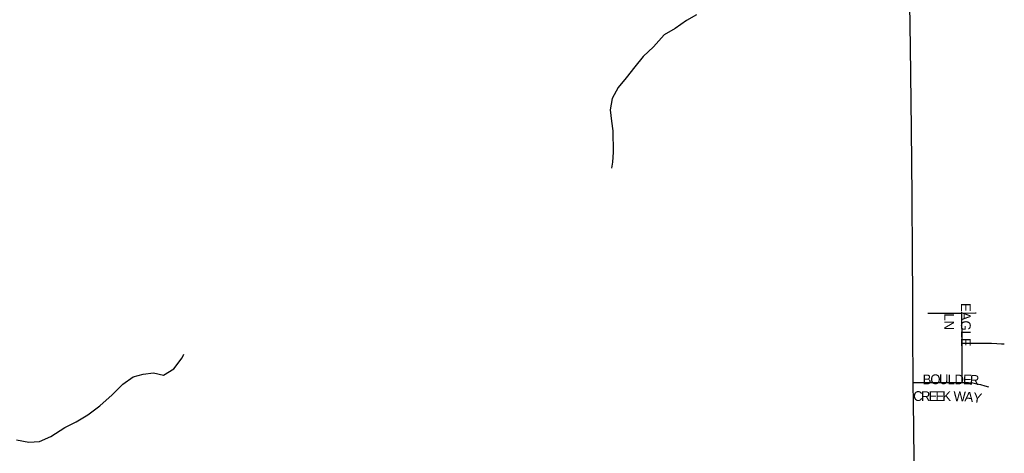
# Model space of a CAD drawing. Header units: feet. Extents: x 2113747 to 2516209, y 960708 to 1356798.
# Tile 147 of 206: x 2286714 to 2291753, y 1187734 to 1189957. Entities that reach past the tile are written whole.
import ezdxf

# ---------------------------------------------------------------- set-up
doc = ezdxf.new("R2010")
doc.units = ezdxf.units.FT
doc.header["$LTSCALE"] = 50
doc.header["$MEASUREMENT"] = 0
for name, color, linetype in [('0_Xref', 7, 'Continuous'), ('GM_X_City_Street', 251, 'Continuous'), ('GM_X_City_Street_Text', 251, 'Continuous'), ('GM_X_Minor_River', 5, 'Continuous')]:
    doc.layers.add(name, color=color, linetype=linetype)
doc.styles.add('Styledgn030', font='dgn030.shx')

# ---------------------------------------------------------------- blocks, each defined once
blk = doc.blocks.new('POR')
at = {"layer": 'GM_X_City_Street', "flags": 128}
for points in [[(2291287, 1188097.1), (2291284, 1188356.1), (2291284.3, 1188543), (2291282.3, 1188743), (2291281.8, 1189051.2), (2291278.4, 1189395.6), (2291272.2, 1189816.9), (2291268.8, 1190034.2)], [(2291362.1, 1188452.7), (2291474, 1188452.2), (2291535.4, 1188452.8)], [(2291535.4, 1188452.8), (2291605.8, 1188454.2), (2291609.2, 1188454.1)], [(2291537.2, 1188299.1), (2291535.5, 1188445.2), (2291535.4, 1188452.8)], [(2291536.8, 1188097.8), (2291536.9, 1188108), (2291537.5, 1188272.4), (2291537.2, 1188299.1)], [(2291537.2, 1188299.1), (2291541.1, 1188299.1), (2291687.4, 1188298.4), (2291715.5, 1188297.4), (2291739.2, 1188295.9), (2291752.9, 1188294.7)], [(2291287, 1188097.1), (2291311.8, 1188097.2), (2291454.3, 1188097.8), (2291536.8, 1188097.8)], [(2291303.5, 1186047.4), (2291300.1, 1186387.9), (2291299, 1186469.8), (2291298.2, 1186529.1), (2291297, 1186627.4), (2291295.7, 1186961.9), (2291293.6, 1187112.6), (2291294, 1187355.4), (2291293.7, 1187506.3), (2291291.4, 1187693.4), (2291289.9, 1187865.8), (2291288.2, 1187988.6), (2291287, 1188097.1)], [(2291536.8, 1188097.8), (2291549.6, 1188097.8), (2291570, 1188096.9), (2291591.2, 1188094.8), (2291611.8, 1188091.1), (2291630.8, 1188086.3), (2291654.1, 1188080.5), (2291671.2, 1188074.8)]]:
    blk.add_lwpolyline(points, dxfattribs=at)
at = {"layer": 'GM_X_Minor_River', "flags": 128}
for points in [[(2290177.9, 1189981.3), (2290126, 1189953), (2290068.1, 1189910.6), (2290012.2, 1189878.3)], [(2290012.2, 1189878.3), (2289958.5, 1189817.9), (2289904.7, 1189767.6), (2289862.9, 1189715.3), (2289817.1, 1189658.9), (2289777.3, 1189608.6), (2289745.6, 1189552.4), (2289735.9, 1189494.2), (2289742.1, 1189436.1), (2289750.4, 1189386.1), (2289750.9, 1189277.9), (2289747.1, 1189225.8), (2289743.3, 1189195.7)], [(2286697.7, 1187803.8), (2286761.8, 1187792.1), (2286815.8, 1187794.4), (2286873.7, 1187820.8), (2286945.6, 1187867.2), (2287003.5, 1187895.6), (2287063.3, 1187931.9), (2287125.2, 1187978.3), (2287186.9, 1188034.7), (2287242.7, 1188089.1), (2287294.6, 1188125.4), (2287346.6, 1188139.7), (2287398.6, 1188146), (2287450.7, 1188134.2), (2287502.5, 1188166.6), (2287546.3, 1188222.9), (2287554.2, 1188242.9)]]:
    blk.add_lwpolyline(points, dxfattribs=at)
at = {"layer": 'GM_X_City_Street_Text', "char_height": 50, "attachment_point": 7, "line_spacing_factor": 0.8, "style": 'Styledgn030'}
for s, insert, rotation in [('{\\Fdgn000|c0;\\C256;EAGLE}', (2291530.3, 1188504.2), 270), ('{\\Fdgn000|c0;\\C256;LN}', (2291445.2, 1188451.4), 270), ('{\\Fdgn000|c0;\\C256;B}', (2291335, 1188087.9), 359.9757), ('{\\Fdgn000|c0;\\C256;O}', (2291374.6, 1188087.9), 359.9703), ('{\\Fdgn000|c0;\\C256;U}', (2291418.6, 1188087.9), 359.9703), ('{\\Fdgn000|c0;\\C256;L}', (2291462.6, 1188087.8), 359.9707), ('{\\Fdgn000|c0;\\C256;D}', (2291497.8, 1188087.8), 359.9813), ('{\\Fdgn000|c0;\\C256;E}', (2291541.1, 1188087.8), 358.6614), ('{\\Fdgn000|c0;\\C256;R}', (2291575.1, 1188087.1), 356.4282), ('{\\Fdgn000|c0;\\C256;C}', (2291286.6, 1188001.9), 0), ('{\\Fdgn000|c0;\\C256;R}', (2291326.2, 1188001.9), 0), ('{\\Fdgn000|c0;\\C256;E}', (2291365.8, 1188001.9), 0), ('{\\Fdgn000|c0;\\C256;E}', (2291401, 1188001.9), 0), ('{\\Fdgn000|c0;\\C256;K}', (2291436.2, 1188001.9), 359.9781), ('{\\Fdgn000|c0;\\C256;W}', (2291492.8, 1188001.8), 359.0079), ('{\\Fdgn000|c0;\\C256;A}', (2291548, 1188000.9), 355.1855), ('{\\Fdgn000|c0;\\C256;Y}', (2291589.8, 1187997.5), 351.1342)]:
    blk.add_mtext(s, dxfattribs=dict(at, insert=insert, rotation=rotation))

msp = doc.modelspace()

# ---------------------------------------------------------------- block references
at = {"layer": '0_Xref'}
msp.add_blockref('POR', (0, 0), dxfattribs=at)

doc.saveas('drawing.dxf')
